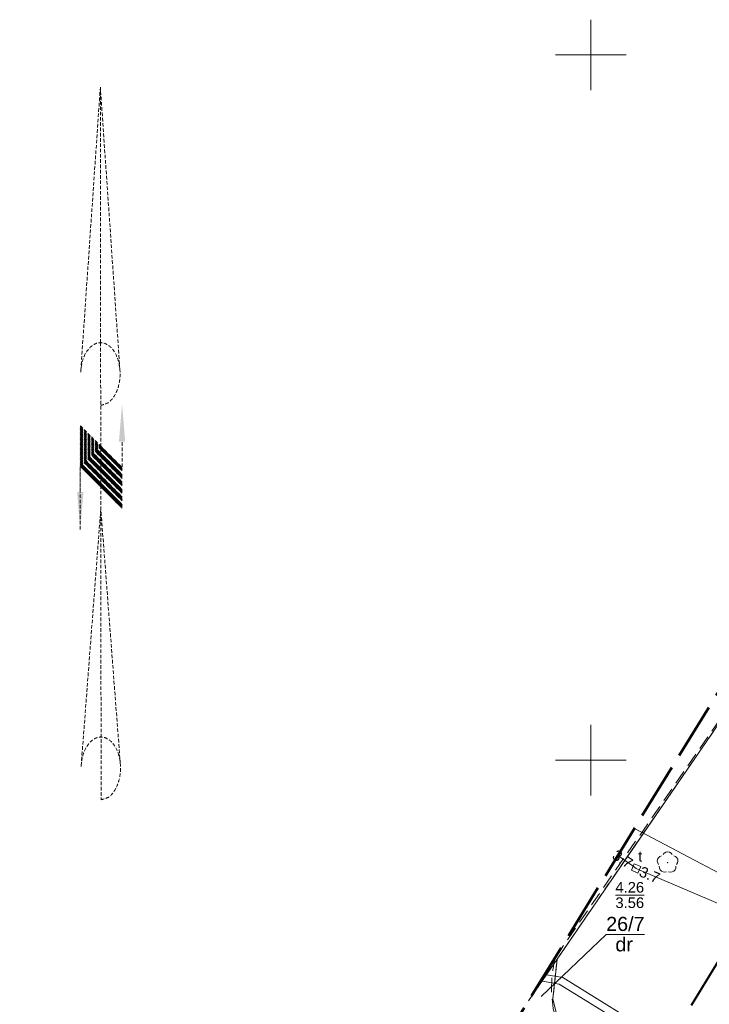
# Model space of a CAD drawing. Extents: x 5477758 to 5478338, y 5918296 to 5918502.
# Tile 56 of 138: x 5477859 to 5477908, y 5918433 to 5918502. Entities that reach past the tile are written whole.
import ezdxf
from ezdxf.enums import TextEntityAlignment as Align

# ---------------------------------------------------------------- set-up
doc = ezdxf.new("R2010")
doc.units = 0
doc.header["$PDSIZE"] = 0.75
for name, pattern in [('HIDDEN', [0.375, 0.25, -0.125]), ('PRZER1-1', [2, 1, -1]), ('PRZER2-1', [3, 2, -1]), ('PRZER4-1', [5, 4, -1])]:
    doc.linetypes.add(name, pattern=pattern)
doc.layers.get('0').update_dxf_attribs({"linetype": 'CONTINUOUS', "lineweight": 13})
for name, color, linetype, lineweight in [('GEPPGD', 7, 'CONTINUOUS', 18), ('GESDZI', 7, 'CONTINUOUS', 18), ('GESDZI_O', 7, 'CONTINUOUS', 18), ('GESUZY', 96, 'PRZER1-1', 18), ('GESUZY_O', 96, 'PRZER1-1', 18), ('GSPRDL', 96, 'CONTINUOUS', 18), ('GSSKOD', 7, 'PRZER2-1', 18), ('GULEPR', 1, 'CONTINUOUS', 18), ('GULTPR', 30, 'CONTINUOUS', 18), ('GUPIKP', 7, 'CONTINUOUS', 18), ('GUPIWZ', 7, 'CONTINUOUS', 18), ('GUPIWZ_O', 7, 'CONTINUOUS', 18), ('GUPPRZ', 7, 'CONTINUOUS', 18), ('GUPPRZ_O', 7, 'CONTINUOUS', 18), ('zakres', 150, 'PRZER4-1', 50), ('znak_polnocy', 250, 'HIDDEN', 13)]:
    doc.layers.add(name, color=color, linetype=linetype, lineweight=lineweight)
doc.layers.add('kołnierz', color=11, linetype='CONTINUOUS', lineweight=70, plot=False)
doc.styles.add('GEO-INFO', font='arial.ttf')

# ---------------------------------------------------------------- blocks, each defined once
blk = doc.blocks.new('EPPGN')
blk.add_hatch(color=0).paths.add_polyline_path([(0, -0.09), (0.027812, -0.085595), (0.052901, -0.072812), (0.072812, -0.052901), (0.085595, -0.027812), (0.09, 0), (0.085595, 0.027812), (0.072812, 0.052901), (0.052901, 0.072812), (0.027812, 0.085595), (0, 0.09), (-0.027812, 0.085595), (-0.052901, 0.072812), (-0.072812, 0.052901), (-0.085595, 0.027812), (-0.09, 0), (-0.085595, -0.027812), (-0.072812, -0.052901), (-0.052901, -0.072812), (-0.027812, -0.085595)])
blk = doc.blocks.new('POINT')
at = {"color": 0}
blk.add_point((0, 0), dxfattribs=at)
blk = doc.blocks.new('SPDLP')
blk.add_hatch(color=0).paths.add_polyline_path([(0, -0.09), (0.027812, -0.085595), (0.052901, -0.072812), (0.072812, -0.052901), (0.085595, -0.027812), (0.09, 0), (0.085595, 0.027812), (0.072812, 0.052901), (0.052901, 0.072812), (0.027812, 0.085595), (0, 0.09), (-0.027812, 0.085595), (-0.052901, 0.072812), (-0.072812, 0.052901), (-0.085595, 0.027812), (-0.09, 0), (-0.085595, -0.027812), (-0.072812, -0.052901), (-0.052901, -0.072812), (-0.027812, -0.085595)])
at = {"color": 0}
for points in [[(-0.648554, 1.126667), (-0.481106, 1.325358), (-0.255912, 1.454989), (0, 1.5), (0.255912, 1.454989), (0.481106, 1.325358), (0.648554, 1.126667)], [(-1.271938, -0.268652), (-1.40916, -0.048001), (-1.462858, 0.20623), (-1.426585, 0.463525), (-1.304695, 0.693003), (-1.11182, 0.867117), (-0.871109, 0.964971)], [(0.871109, 0.964971), (1.11182, 0.867117), (1.304695, 0.693003), (1.426585, 0.463525), (1.462858, 0.20623), (1.40916, -0.048001), (1.271938, -0.268652)], [(-0.137547, -1.292703), (-0.389802, -1.355024), (-0.648184, -1.327532), (-0.881678, -1.213525), (-1.062258, -1.026689), (-1.168249, -0.78945), (-1.186929, -0.530282)], [(1.186929, -0.530282), (1.168249, -0.78945), (1.062258, -1.026689), (0.881678, -1.213525), (0.648184, -1.327532), (0.389802, -1.355024), (0.137547, -1.292703)]]:
    blk.add_lwpolyline(points, dxfattribs=at)
blk = doc.blocks.new('KWADRAT_NIEPRZEZR')
at = {"color": 0}
blk.add_lwpolyline([(-0.5, -0.5), (0.5, -0.5), (0.5, 0.5), (-0.5, 0.5)], close=True, dxfattribs=at)
blk = doc.blocks.new('znak')
for points in [[(97792.016, 33202.111), (97792.134, 33202.885), (97792.436, 33203.566), (97792.932, 33204.064), (97793.43, 33204.209), (97793.925, 33204.056), (97794.413, 33203.55), (97794.703, 33202.863), (97794.785, 33202.422), (97794.688, 33201.087), (97794.386, 33200.406), (97793.89, 33199.908), (97793.435, 33199.764)], [(97792.046, 33174.15), (97792.165, 33174.923), (97792.466, 33175.605), (97792.963, 33176.103), (97793.46, 33176.247), (97793.957, 33176.094), (97794.444, 33175.588), (97794.734, 33174.902), (97794.841, 33174.013), (97794.719, 33173.126), (97794.418, 33172.445), (97793.922, 33171.947), (97793.465, 33171.802)]]:
    blk.add_spline(points, degree=3)
at = {"layer": 'znak_polnocy', "linetype": 'ByBlock'}
for p, q in [((97793.41, 33222.333, -3.5), (97792.016, 33202.111, -3.5)), ((97794.795, 33202.318, -3.5), (97793.41, 33222.333, -3.5)), ((97793.43, 33204.209, -3.5), (97793.41, 33222.333, -3.5)), ((97793.43, 33204.209, -3.5), (97793.465, 33171.8, -3.5)), ((97791.986, 33198.282, -3.5), (97792.027, 33198.322, -3.5)), ((97791.986, 33198.194, -3.5), (97792.071, 33198.278, -3.5)), ((97791.986, 33198.105, -3.5), (97792.115, 33198.234, -3.5)), ((97791.986, 33198.017, -3.5), (97792.159, 33198.19, -3.5)), ((97791.986, 33197.929, -3.5), (97792.203, 33198.145, -3.5)), ((97791.986, 33197.84, -3.5), (97792.247, 33198.101, -3.5)), ((97791.986, 33197.752, -3.5), (97792.292, 33198.057, -3.5)), ((97791.986, 33197.663, -3.5), (97792.336, 33198.013, -3.5)), ((97791.986, 33197.575, -3.5), (97792.38, 33197.969, -3.5)), ((97791.986, 33197.487, -3.5), (97792.424, 33197.924, -3.5)), ((97791.986, 33197.398, -3.5), (97792.468, 33197.88, -3.5)), ((97791.986, 33197.31, -3.5), (97792.513, 33197.836, -3.5)), ((97791.986, 33197.221, -3.5), (97792.557, 33197.792, -3.5)), ((97791.986, 33197.133, -3.5), (97792.601, 33197.748, -3.5)), ((97791.986, 33197.045, -3.5), (97792.645, 33197.703, -3.5)), ((97791.986, 33196.956, -3.5), (97792.689, 33197.659, -3.5)), ((97791.986, 33196.868, -3.5), (97792.733, 33197.615, -3.5)), ((97791.986, 33196.78, -3.5), (97792.778, 33197.571, -3.5)), ((97791.986, 33196.691, -3.5), (97792.822, 33197.526, -3.5)), ((97791.986, 33196.603, -3.5), (97792.866, 33197.482, -3.5)), ((97791.986, 33196.514, -3.5), (97792.91, 33197.438, -3.5)), ((97791.986, 33196.426, -3.5), (97792.954, 33197.394, -3.5)), ((97791.986, 33196.338, -3.5), (97792.999, 33197.35, -3.5)), ((97791.986, 33196.249, -3.5), (97793.043, 33197.305, -3.5)), ((97791.986, 33196.161, -3.5), (97793.087, 33197.261, -3.5)), ((97791.986, 33196.072, -3.5), (97793.131, 33197.217, -3.5)), ((97791.986, 33195.984, -3.5), (97793.175, 33197.173, -3.5)), ((97791.986, 33195.896, -3.5), (97793.219, 33197.129, -3.5)), ((97791.986, 33195.807, -3.5), (97793.264, 33197.084, -3.5)), ((97791.986, 33195.719, -3.5), (97793.308, 33197.04, -3.5)), ((97791.986, 33195.63, -3.5), (97793.352, 33196.996, -3.5)), ((97791.986, 33195.542, -3.5), (97793.396, 33196.952, -3.5)), ((97791.986, 33195.454, -3.5), (97793.44, 33196.908, -3.5)), ((97792.002, 33195.381, -3.5), (97793.485, 33196.863, -3.5)), ((97792.047, 33195.337, -3.5), (97793.529, 33196.819, -3.5)), ((97792.091, 33195.293, -3.5), (97793.573, 33196.775, -3.5)), ((97792.135, 33195.249, -3.5), (97793.617, 33196.731, -3.5)), ((97792.179, 33195.204, -3.5), (97793.661, 33196.687, -3.5)), ((97792.223, 33195.16, -3.5), (97793.705, 33196.642, -3.5)), ((97792.268, 33195.116, -3.5), (97793.75, 33196.598, -3.5)), ((97792.312, 33195.072, -3.5), (97793.794, 33196.554, -3.5)), ((97794.952, 33195.395, -3.5), (97794.952, 33197.176, -4.5)), ((97792.356, 33195.028, -3.5), (97793.838, 33196.51, -3.5)), ((97792.4, 33194.983, -3.5), (97793.882, 33196.465, -3.5)), ((97792.444, 33194.939, -3.5), (97793.926, 33196.421, -3.5)), ((97792.488, 33194.895, -3.5), (97793.971, 33196.377, -3.5)), ((97792.533, 33194.851, -3.5), (97794.015, 33196.333, -3.5)), ((97792.577, 33194.807, -3.5), (97794.059, 33196.289, -3.5)), ((97792.621, 33194.762, -3.5), (97794.103, 33196.244, -3.5)), ((97792.665, 33194.718, -3.5), (97794.147, 33196.2, -3.5)), ((97792.709, 33194.674, -3.5), (97794.191, 33196.156, -3.5)), ((97792.754, 33194.63, -3.5), (97794.236, 33196.112, -3.5)), ((97792.798, 33194.586, -3.5), (97794.28, 33196.068, -3.5)), ((97792.842, 33194.541, -3.5), (97794.324, 33196.023, -3.5)), ((97792.886, 33194.497, -3.5), (97794.368, 33195.979, -3.5)), ((97792.93, 33194.453, -3.5), (97794.412, 33195.935, -3.5)), ((97792.975, 33194.409, -3.5), (97794.456, 33195.891, -3.5)), ((97793.019, 33194.365, -3.5), (97794.501, 33195.847, -3.5)), ((97791.986, 33195.398, -3.5), (97791.986, 33193.617, -3.1)), ((97791.986, 33190.948, -6), (97791.986, 33195.397, -6)), ((97793.063, 33194.32, -3.5), (97794.545, 33195.802, -3.5)), ((97793.107, 33194.276, -3.5), (97794.589, 33195.758, -3.5)), ((97793.151, 33194.232, -3.5), (97794.633, 33195.714, -3.5)), ((97793.196, 33194.188, -3.5), (97794.677, 33195.67, -3.5)), ((97793.24, 33194.144, -3.5), (97794.722, 33195.626, -3.5)), ((97793.284, 33194.099, -3.5), (97794.766, 33195.581, -3.5)), ((97793.328, 33194.055, -3.5), (97794.81, 33195.537, -3.5)), ((97793.372, 33194.011, -3.5), (97794.854, 33195.493, -3.5)), ((97793.416, 33193.967, -3.5), (97794.898, 33195.449, -3.5)), ((97793.461, 33193.923, -3.5), (97794.942, 33195.404, -3.5)), ((97793.505, 33193.878, -3.5), (97794.952, 33195.326, -3.5)), ((97793.549, 33193.834, -3.5), (97794.952, 33195.238, -3.5)), ((97793.593, 33193.79, -3.5), (97794.952, 33195.149, -3.5)), ((97793.637, 33193.746, -3.5), (97794.952, 33195.061, -3.5)), ((97793.682, 33193.702, -3.5), (97794.952, 33194.972, -3.5)), ((97793.726, 33193.657, -3.5), (97794.952, 33194.884, -3.5)), ((97793.77, 33193.613, -3.5), (97794.952, 33194.796, -3.5)), ((97793.814, 33193.569, -3.5), (97794.952, 33194.707, -3.5)), ((97793.858, 33193.525, -3.5), (97794.952, 33194.619, -3.5)), ((97793.903, 33193.481, -3.5), (97794.952, 33194.53, -3.5)), ((97793.947, 33193.436, -3.5), (97794.952, 33194.442, -3.5)), ((97793.991, 33193.392, -3.5), (97794.952, 33194.354, -3.5)), ((97794.035, 33193.348, -3.5), (97794.952, 33194.265, -3.5)), ((97794.079, 33193.304, -3.5), (97794.952, 33194.177, -3.5)), ((97794.123, 33193.26, -3.5), (97794.952, 33194.089, -3.5)), ((97794.168, 33193.215, -3.5), (97794.952, 33194, -3.5)), ((97794.212, 33193.171, -3.5), (97794.952, 33193.912, -3.5)), ((97794.256, 33193.127, -3.5), (97794.952, 33193.823, -3.5)), ((97794.3, 33193.083, -3.5), (97794.952, 33193.735, -3.5)), ((97794.344, 33193.039, -3.5), (97794.952, 33193.647, -3.5)), ((97794.389, 33192.995, -3.5), (97794.952, 33193.558, -3.5)), ((97794.433, 33192.95, -3.5), (97794.952, 33193.47, -3.5)), ((97794.477, 33192.906, -3.5), (97794.952, 33193.381, -3.5)), ((97794.521, 33192.862, -3.5), (97794.952, 33193.293, -3.5)), ((97794.565, 33192.818, -3.5), (97794.952, 33193.205, -3.5)), ((97794.61, 33192.774, -3.5), (97794.952, 33193.116, -3.5)), ((97793.443, 33192.412, -6), (97792.046, 33174.15, -3.5)), ((97794.827, 33174.362, -3.5), (97793.443, 33192.412, -2.5)), ((97794.654, 33192.729, -3.5), (97794.952, 33193.028, -3.5)), ((97794.698, 33192.685, -3.5), (97794.952, 33192.939, -3.5)), ((97794.742, 33192.641, -3.5), (97794.952, 33192.851, -3.5)), ((97794.786, 33192.597, -3.5), (97794.952, 33192.763, -3.5)), ((97794.831, 33192.553, -3.5), (97794.952, 33192.674, -3.5)), ((97794.875, 33192.508, -3.5), (97794.952, 33192.586, -3.5)), ((97794.919, 33192.464, -3.5), (97794.952, 33192.498, -3.5))]:
    blk.add_line(p, q, dxfattribs=at)
for points in [[(97794.952, 33199.845, -2.5), (97795.175, 33197.176, -2.5), (97794.73, 33197.176, -2.5)], [(97791.764, 33193.617, -2.5), (97792.209, 33193.617, -2.5), (97791.986, 33190.948, -2.5)]]:
    blk.add_solid(points, dxfattribs=at)

msp = doc.modelspace()

# ---------------------------------------------------------------- linework, layer by layer
at = {"color": 7, "linetype": 'Continuous', "lineweight": 13, "flags": 128}
for points in [[(5477900, 5918497.5), (5477900, 5918502.5)], [(5477897.5, 5918500), (5477902.5, 5918500)], [(5477900, 5918447.5), (5477900, 5918452.5)], [(5477897.5, 5918450), (5477902.5, 5918450)]]:
    msp.add_lwpolyline(points, dxfattribs=at)
at = {"layer": 'GESDZI', "color": 7, "linetype": 'Continuous', "lineweight": 18}
for points in [[(5477895.577, 5918432.935), (5477897.61, 5918435.89), (5477937.825, 5918494.464)], [(5477937.825, 5918494.464), (5477897.61, 5918435.89), (5477897.31, 5918433.06), (5477897.73, 5918431.34), (5477913.96, 5918422.85), (5477918.68, 5918425.35), (5477941.35, 5918412.22), (5477950.46, 5918406.9), (5477958.503, 5918401.94)], [(5477897.73, 5918431.34), (5477897.31, 5918433.06), (5477897.61, 5918435.89), (5477895.577, 5918432.935)]]:
    msp.add_lwpolyline(points, dxfattribs=at)
at = {"layer": 'GESDZI_O', "color": 7, "linetype": 'Continuous', "lineweight": 9, "flags": 128}
msp.add_lwpolyline([(5477903.809, 5918437.637), (5477901.091, 5918437.637), (5477896.474, 5918433.228)], dxfattribs=at)
at = {"layer": 'GESUZY', "color": 96, "linetype": 'PRZER1-1', "lineweight": 18, "ltscale": 0.5}
for points in [[(5477958.503, 5918401.94), (5477950.46, 5918406.9), (5477941.35, 5918412.22), (5477918.68, 5918425.35), (5477913.96, 5918422.85), (5477897.73, 5918431.34), (5477897.31, 5918433.06), (5477897.61, 5918435.89), (5477937.825, 5918494.464)], [(5477937.825, 5918494.464), (5477897.61, 5918435.89), (5477897.31, 5918433.06), (5477897.73, 5918431.34), (5477913.96, 5918422.85), (5477918.68, 5918425.35), (5477941.35, 5918412.22), (5477950.46, 5918406.9), (5477958.503, 5918401.94)]]:
    msp.add_lwpolyline(points, dxfattribs=at)
at = {"layer": 'GSSKOD', "color": 7, "linetype": 'PRZER2-1', "lineweight": 18, "ltscale": 0.5}
msp.add_lwpolyline([(5477898.016, 5918430.406, -0.071819), (5477897.336, 5918432.397, -0.102212), (5477897.488, 5918436.03), (5477909.364, 5918453.173)], format="xyb", dxfattribs=at)
at = {"layer": 'GULEPR', "color": 1, "linetype": 'Continuous', "lineweight": 18}
for points in [[(5477956.997, 5918399.286), (5477946.078, 5918405.328), (5477936.07, 5918410.789), (5477942.415, 5918423.098), (5477922.29, 5918434.078), (5477912.965, 5918439.958), (5477903.098, 5918445.156)], [(5477957.09, 5918399.45), (5477955.548, 5918400.414), (5477947.165, 5918405.69), (5477945.326, 5918406.96), (5477944.742, 5918407.21), (5477944.409, 5918407.308), (5477943.687, 5918407.502), (5477942.91, 5918407.71), (5477940.285, 5918408.946), (5477937.356, 5918410.529), (5477930.158, 5918414.889), (5477924.924, 5918417.889), (5477918.703, 5918421.594), (5477904.953, 5918430.272), (5477898.015, 5918434.574), (5477896.72, 5918434.791)], [(5477956.855, 5918399.036), (5477949.833, 5918403.508), (5477944.777, 5918406.603), (5477944.059, 5918406.92), (5477942.974, 5918407.121), (5477940.705, 5918408.105), (5477938.886, 5918409.123), (5477933.346, 5918412.411), (5477923.958, 5918417.873), (5477918.134, 5918421.314), (5477906.504, 5918428.715), (5477897.757, 5918434.117), (5477896.584, 5918434.328), (5477896.452, 5918434.356)]]:
    msp.add_lwpolyline(points, dxfattribs=at)
at = {"layer": 'GULTPR', "color": 30, "linetype": 'Continuous', "lineweight": 18}
msp.add_lwpolyline([(5477901.914, 5918443.233), (5477903.002, 5918442.467), (5477903.21, 5918442.32), (5477903.44, 5918442.222), (5477917.807, 5918436.099), (5477918.04, 5918436), (5477918.172, 5918435.71), (5477922.67, 5918425.86)], dxfattribs=at)
at = {"layer": 'GUPPRZ_O', "color": 30, "linetype": 'Continuous', "lineweight": 9, "flags": 128}
msp.add_lwpolyline([(5477901.745, 5918440.433), (5477903.783, 5918440.433)], dxfattribs=at)
at = {"layer": 'kołnierz', "linetype": 'PRZER4-1', "lineweight": 50}
msp.add_lwpolyline([(5477977.309, 5918380.798), (5477954.837, 5918395.479), (5477993.178, 5918463.057), (5477934.574, 5918496.308), (5477890.354, 5918424.446), (5477901.969, 5918417.467), (5477859.483, 5918348.301), (5477882.168, 5918332.75), (5477926.647, 5918301.778)], close=True, dxfattribs=at)
at = {"layer": 'zakres', "linetype": 'PRZER4-1', "lineweight": 40}
msp.add_lwpolyline([(5477963.54, 5918377.848), (5477941.504, 5918392.244), (5477979.546, 5918459.295), (5477938.033, 5918482.848), (5477904.167, 5918427.813), (5477915.775, 5918420.837), (5477872.982, 5918351.171), (5477887.852, 5918340.978), (5477923.836, 5918315.921)], close=True, dxfattribs=at)

# ---------------------------------------------------------------- block references
at = {"layer": 'GEPPGD', "color": 7, "lineweight": 18, "xscale": 0.5, "yscale": 0.5}
for p in [(5477897.61, 5918435.89), (5477897.31, 5918433.06)]:
    msp.add_blockref('EPPGN', p, dxfattribs=at)
at = {"layer": 'GSPRDL', "color": 96, "lineweight": 18, "xscale": 0.5, "yscale": 0.5}
msp.add_blockref('SPDLP', (5477905.45, 5918442.733), dxfattribs=at)
at = {"layer": 'GUPIKP', "color": 30, "lineweight": 18, "xscale": 0.5, "yscale": 0.5}
msp.add_blockref('POINT', (5477903.21, 5918442.32), dxfattribs=at)
at = {"layer": 'GUPIWZ', "color": 7, "lineweight": 18, "xscale": 0.5, "yscale": 0.5, "rotation": 335.9012809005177}
msp.add_blockref('KWADRAT_NIEPRZEZR', (5477903.21, 5918442.32), dxfattribs=at)
at = {"layer": 'GUPPRZ', "color": 30, "lineweight": 18}
for p in [(5477903.002, 5918442.467), (5477903.21, 5918442.32), (5477903.44, 5918442.222)]:
    msp.add_blockref('POINT', p, dxfattribs=at)
at = {"layer": 'znak_polnocy', "color": 0}
msp.add_blockref('znak', (5380071.795, 5885275.391), dxfattribs=at)

# ---------------------------------------------------------------- texts
at = {"layer": 'GESDZI_O', "color": 7, "linetype": 'Continuous', "lineweight": 0, "style": 'GEO-INFO'}
msp.add_text('26/7', height=1, dxfattribs=at).set_placement((5477901.091, 5918438.883), align=Align.TOP_LEFT)
at = {"layer": 'GESUZY_O', "color": 96, "linetype": 'Continuous', "lineweight": 0, "style": 'GEO-INFO'}
msp.add_text('dr', height=1, dxfattribs=at).set_placement((5477902.367, 5918436.937), align=Align.MIDDLE_CENTER)
at = {"layer": 'GUPIWZ_O', "color": 7, "linetype": 'Continuous', "lineweight": 0, "style": 'GEO-INFO'}
msp.add_text('t', height=0.75, dxfattribs=at).set_placement((5477903.65, 5918442.804), align=Align.RIGHT)
at = {"layer": 'GUPPRZ_O', "color": 30, "linetype": 'Continuous', "lineweight": 0, "style": 'GEO-INFO'}
for rotation, p in [(326.5315, (5477901.654, 5918443.383)), (337.18322, (5477903.502, 5918442.151))]:
    msp.add_text('3.7', height=0.75, rotation=rotation, dxfattribs=at).set_placement(p, align=Align.MIDDLE_LEFT)
for s, p in [('4.26', (5477901.745, 5918440.606)), ('3.56', (5477901.745, 5918439.511))]:
    msp.add_text(s, height=0.75, dxfattribs=at).set_placement(p)

doc.saveas('drawing.dxf')
